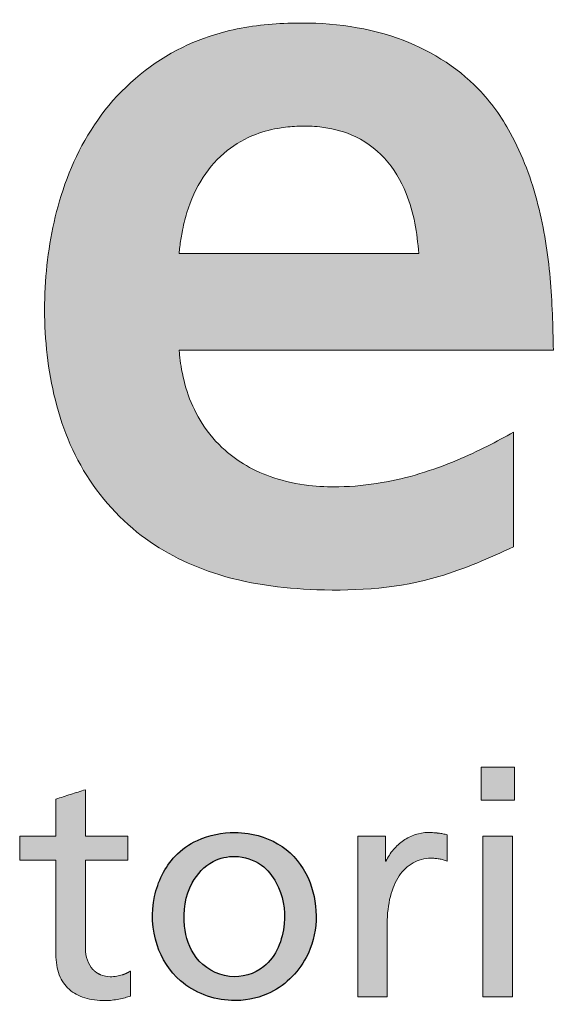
# Model space of a CAD drawing. Header units: millimetres. Extents: x 0 to 1005, y 0 to 424.
# Tile 8 of 14: x 438.35 to 444.96, y 9.55 to 21.74. Entities that reach past the tile are written whole.
import ezdxf

# ---------------------------------------------------------------- set-up
doc = ezdxf.new("R2010")
doc.units = ezdxf.units.MM
doc.header["$LTSCALE"] = 0.25
doc.layers.add('FORMAT', color=7, linetype='Continuous')

# ---------------------------------------------------------------- blocks, each defined once
blk = doc.blocks.new('LOGO_sombreado')
at = {"linetype": 'Continuous'}
h = blk.add_hatch(color=7, dxfattribs=at)
edge = h.paths.add_edge_path(flags=0)
edge.add_spline(control_points=[(40.97, 9.759), (40.964, 10.047), (40.951, 10.631), (40.811, 11.515), (40.53, 12.294), (40.001, 13.041), (39.073, 13.598), (37.982, 13.711), (37.108, 13.609), (36.32, 13.326), (35.544, 12.69), (35.039, 11.652), (34.857, 10.569), (34.896, 9.483), (35.214, 8.409), (35.921, 7.539), (36.954, 7.007), (38.209, 6.843), (39.459, 6.936), (40.201, 7.273), (40.495, 7.406)], knot_values=[2, 2, 2, 2, 2.046636, 2.094673, 2.144469, 2.179489, 2.241297, 2.312824, 2.353394, 2.38323, 2.447727, 2.509726, 2.566319, 2.624545, 2.684606, 2.744772, 2.800798, 2.868547, 2.948019, 3, 3, 3, 3], weights=[1, 1, 1, 1, 1, 1, 1, 1, 1, 1, 1, 1, 1, 1, 1, 1, 1, 1, 1, 1, 1], degree=3, periodic=0)
edge.add_line((40.495, 7.406), (40.495, 8.777))
edge.add_spline(control_points=[(40.495, 8.777), (40.391, 8.721), (40.17, 8.6), (39.798, 8.427), (39.377, 8.273), (38.903, 8.159), (38.455, 8.115), (38.019, 8.132), (37.642, 8.212), (37.304, 8.36), (37.005, 8.573), (36.76, 8.859), (36.592, 9.21), (36.523, 9.494), (36.499, 9.675), (36.494, 9.74), (36.492, 9.759)], knot_values=[0, 0, 0, 0, 0.070474, 0.150335, 0.244816, 0.33762, 0.440531, 0.512328, 0.597394, 0.66882, 0.731042, 0.815182, 0.890714, 0.961299, 0.988276, 1, 1, 1, 1], weights=[1, 1, 1, 1, 1, 1, 1, 1, 1, 1, 1, 1, 1, 1, 1, 1, 1], degree=3, periodic=0)
edge.add_line((36.492, 9.759), (40.97, 9.759))
edge = h.paths.add_edge_path(flags=0)
edge.add_spline(control_points=[(36.492, 10.916), (36.495, 10.942), (36.503, 11.026), (36.528, 11.19), (36.598, 11.477), (36.754, 11.829), (37.044, 12.156), (37.378, 12.344), (37.679, 12.42), (37.938, 12.442), (38.222, 12.434), (38.592, 12.348), (38.978, 12.076), (39.209, 11.677), (39.324, 11.282), (39.348, 11.037), (39.36, 10.916)], knot_values=[0, 0, 0, 0, 0.017075, 0.053986, 0.106701, 0.206715, 0.298238, 0.38232, 0.449502, 0.495974, 0.549057, 0.631866, 0.736734, 0.842394, 0.921775, 1, 1, 1, 1], weights=[1, 1, 1, 1, 1, 1, 1, 1, 1, 1, 1, 1, 1, 1, 1, 1, 1], degree=3, periodic=0)
edge.add_line((39.36, 10.916), (36.492, 10.916))
for points in [[(40.504, 4.771), (40.105, 4.771), (40.105, 4.373), (40.504, 4.373)], [(40.504, 4.771), (40.105, 4.771), (40.105, 4.373), (40.504, 4.373)], [(40.482, 3.943), (40.128, 3.943), (40.128, 2.023), (40.482, 2.023)], [(40.482, 3.943), (40.128, 3.943), (40.128, 2.023), (40.482, 2.023)]]:
    blk.add_hatch(color=7, dxfattribs=at).paths.add_polyline_path(points, flags=0)
h = blk.add_hatch(color=7, dxfattribs=at)
edge = h.paths.add_edge_path(flags=0)
edge.add_spline(control_points=[(35.176, 2.112), (35.227, 2.066), (35.289, 2.033), (35.362, 2.01)], knot_values=[16, 16, 16, 16, 17, 17, 17, 17], weights=[1, 1, 1, 1], degree=3, periodic=0)
edge.add_spline(control_points=[(35.362, 2.01), (35.434, 1.988), (35.517, 1.977), (35.608, 1.977)], knot_values=[17, 17, 17, 17, 18, 18, 18, 18], weights=[1, 1, 1, 1], degree=3, periodic=0)
edge.add_arc((35.607, 2.685), 0.708, 270.0767, 276.8647)
edge.add_spline(control_points=[(35.692, 1.982), (35.719, 1.986), (35.746, 1.99), (35.771, 1.995)], knot_values=[0, 0, 0, 0, 1, 1, 1, 1], weights=[1, 1, 1, 1], degree=3, periodic=0)
edge.add_spline(control_points=[(35.771, 1.995), (35.797, 2), (35.822, 2.006), (35.845, 2.012)], knot_values=[1, 1, 1, 1, 2, 2, 2, 2], weights=[1, 1, 1, 1], degree=3, periodic=0)
edge.add_spline(control_points=[(35.845, 2.012), (35.868, 2.018), (35.889, 2.024), (35.909, 2.03)], knot_values=[2, 2, 2, 2, 3, 3, 3, 3], weights=[1, 1, 1, 1], degree=3, periodic=0)
edge.add_line((35.909, 2.03), (35.909, 2.331))
edge.add_arc((35.702, 2.648), 0.379, 295.495, 303.2205, ccw=False)
edge.add_spline(control_points=[(35.865, 2.306), (35.847, 2.297), (35.829, 2.29), (35.81, 2.284)], knot_values=[0, 0, 0, 0, 0.145933, 0.145933, 0.145933, 0.145933], weights=[1, 0.998226, 0.998226, 1], degree=3, periodic=0)
edge.add_spline(control_points=[(35.81, 2.284), (35.79, 2.278), (35.768, 2.273), (35.745, 2.269)], knot_values=[0.145933, 0.145933, 0.145933, 0.145933, 1.145933, 1.145933, 1.145933, 1.145933], weights=[1, 1, 1, 1], degree=3, periodic=0)
edge.add_spline(control_points=[(35.745, 2.269), (35.721, 2.265), (35.696, 2.263), (35.668, 2.263), (35.628, 2.263), (35.589, 2.271), (35.553, 2.286)], knot_values=[1.145933, 1.145933, 1.145933, 1.145933, 2.145933, 2.145933, 2.145933, 3.145933, 3.145933, 3.145933, 3.145933], weights=[1, 1, 1, 1, 1, 1, 1], degree=3, periodic=0)
edge.add_arc((35.658, 2.538), 0.273, 223.1491, 247.5061, ccw=False)
edge.add_spline(control_points=[(35.459, 2.351), (35.431, 2.38), (35.409, 2.416), (35.394, 2.459)], knot_values=[3.571043, 3.571043, 3.571043, 3.571043, 4.571043, 4.571043, 4.571043, 4.571043], weights=[1, 1, 1, 1], degree=3, periodic=0)
edge.add_spline(control_points=[(35.394, 2.459), (35.379, 2.501), (35.37, 2.55), (35.37, 2.606)], knot_values=[4.571043, 4.571043, 4.571043, 4.571043, 5.571043, 5.571043, 5.571043, 5.571043], weights=[1, 1, 1, 1], degree=3, periodic=0)
edge.add_line((35.37, 2.606), (35.37, 2.869))
edge.add_line((35.37, 2.869), (35.37, 3))
edge.add_line((35.37, 3), (35.37, 3.657))
edge.add_line((35.37, 3.657), (35.879, 3.657))
edge.add_line((35.879, 3.657), (35.879, 3.943))
edge.add_line((35.879, 3.943), (35.37, 3.943))
edge.add_line((35.37, 3.943), (35.37, 4.083))
edge.add_line((35.37, 4.083), (35.37, 4.5))
edge.add_line((35.37, 4.5), (35.282, 4.472))
edge.add_line((35.282, 4.472), (35.194, 4.444))
edge.add_line((35.194, 4.444), (35.105, 4.416))
edge.add_line((35.105, 4.416), (35.017, 4.387))
edge.add_line((35.017, 4.387), (35.017, 4.276))
edge.add_line((35.017, 4.276), (35.017, 3.943))
edge.add_line((35.017, 3.943), (34.584, 3.943))
edge.add_line((34.584, 3.943), (34.584, 3.657))
edge.add_line((34.584, 3.657), (35.017, 3.657))
edge.add_spline(control_points=[(35.017, 3.657), (35.017, 3.283), (35.017, 2.908), (35.017, 2.534), (35.017, 2.438), (35.031, 2.355), (35.058, 2.285)], knot_values=[13, 13, 13, 13, 14, 14, 14, 15, 15, 15, 15], weights=[1, 1, 1, 1, 1, 1, 1], degree=3, periodic=0)
edge.add_spline(control_points=[(35.058, 2.285), (35.085, 2.215), (35.125, 2.158), (35.176, 2.112)], knot_values=[15, 15, 15, 15, 16, 16, 16, 16], weights=[1, 1, 1, 1], degree=3, periodic=0)
h = blk.add_hatch(color=7, dxfattribs=at)
edge = h.paths.add_edge_path(flags=0)
edge.add_spline(control_points=[(35.176, 2.112), (35.227, 2.066), (35.289, 2.033), (35.362, 2.01)], knot_values=[16, 16, 16, 16, 17, 17, 17, 17], weights=[1, 1, 1, 1], degree=3, periodic=0)
edge.add_spline(control_points=[(35.362, 2.01), (35.434, 1.988), (35.517, 1.977), (35.608, 1.977)], knot_values=[17, 17, 17, 17, 18, 18, 18, 18], weights=[1, 1, 1, 1], degree=3, periodic=0)
edge.add_arc((35.607, 2.685), 0.708, 270.0767, 276.8647)
edge.add_spline(control_points=[(35.692, 1.982), (35.719, 1.986), (35.746, 1.99), (35.771, 1.995)], knot_values=[0, 0, 0, 0, 1, 1, 1, 1], weights=[1, 1, 1, 1], degree=3, periodic=0)
edge.add_spline(control_points=[(35.771, 1.995), (35.797, 2), (35.822, 2.006), (35.845, 2.012)], knot_values=[1, 1, 1, 1, 2, 2, 2, 2], weights=[1, 1, 1, 1], degree=3, periodic=0)
edge.add_spline(control_points=[(35.845, 2.012), (35.868, 2.018), (35.889, 2.024), (35.909, 2.03)], knot_values=[2, 2, 2, 2, 3, 3, 3, 3], weights=[1, 1, 1, 1], degree=3, periodic=0)
edge.add_line((35.909, 2.03), (35.909, 2.331))
edge.add_arc((35.702, 2.648), 0.379, 295.495, 303.2205, ccw=False)
edge.add_spline(control_points=[(35.865, 2.306), (35.847, 2.297), (35.829, 2.29), (35.81, 2.284)], knot_values=[0, 0, 0, 0, 0.145933, 0.145933, 0.145933, 0.145933], weights=[1, 0.998226, 0.998226, 1], degree=3, periodic=0)
edge.add_spline(control_points=[(35.81, 2.284), (35.79, 2.278), (35.768, 2.273), (35.745, 2.269)], knot_values=[0.145933, 0.145933, 0.145933, 0.145933, 1.145933, 1.145933, 1.145933, 1.145933], weights=[1, 1, 1, 1], degree=3, periodic=0)
edge.add_spline(control_points=[(35.745, 2.269), (35.721, 2.265), (35.696, 2.263), (35.668, 2.263), (35.628, 2.263), (35.589, 2.271), (35.553, 2.286)], knot_values=[1.145933, 1.145933, 1.145933, 1.145933, 2.145933, 2.145933, 2.145933, 3.145933, 3.145933, 3.145933, 3.145933], weights=[1, 1, 1, 1, 1, 1, 1], degree=3, periodic=0)
edge.add_arc((35.658, 2.538), 0.273, 223.1491, 247.5061, ccw=False)
edge.add_spline(control_points=[(35.459, 2.351), (35.431, 2.38), (35.409, 2.416), (35.394, 2.459)], knot_values=[3.571043, 3.571043, 3.571043, 3.571043, 4.571043, 4.571043, 4.571043, 4.571043], weights=[1, 1, 1, 1], degree=3, periodic=0)
edge.add_spline(control_points=[(35.394, 2.459), (35.379, 2.501), (35.37, 2.55), (35.37, 2.606)], knot_values=[4.571043, 4.571043, 4.571043, 4.571043, 5.571043, 5.571043, 5.571043, 5.571043], weights=[1, 1, 1, 1], degree=3, periodic=0)
edge.add_line((35.37, 2.606), (35.37, 2.869))
edge.add_line((35.37, 2.869), (35.37, 3))
edge.add_line((35.37, 3), (35.37, 3.657))
edge.add_line((35.37, 3.657), (35.879, 3.657))
edge.add_line((35.879, 3.657), (35.879, 3.943))
edge.add_line((35.879, 3.943), (35.37, 3.943))
edge.add_line((35.37, 3.943), (35.37, 4.083))
edge.add_line((35.37, 4.083), (35.37, 4.5))
edge.add_line((35.37, 4.5), (35.282, 4.472))
edge.add_line((35.282, 4.472), (35.194, 4.444))
edge.add_line((35.194, 4.444), (35.105, 4.416))
edge.add_line((35.105, 4.416), (35.017, 4.387))
edge.add_line((35.017, 4.387), (35.017, 4.276))
edge.add_line((35.017, 4.276), (35.017, 3.943))
edge.add_line((35.017, 3.943), (34.584, 3.943))
edge.add_line((34.584, 3.943), (34.584, 3.657))
edge.add_line((34.584, 3.657), (35.017, 3.657))
edge.add_spline(control_points=[(35.017, 3.657), (35.017, 3.283), (35.017, 2.908), (35.017, 2.534), (35.017, 2.438), (35.031, 2.355), (35.058, 2.285)], knot_values=[13, 13, 13, 13, 14, 14, 14, 15, 15, 15, 15], weights=[1, 1, 1, 1, 1, 1, 1], degree=3, periodic=0)
edge.add_spline(control_points=[(35.058, 2.285), (35.085, 2.215), (35.125, 2.158), (35.176, 2.112)], knot_values=[15, 15, 15, 15, 16, 16, 16, 16], weights=[1, 1, 1, 1], degree=3, periodic=0)
h = blk.add_hatch(color=7, dxfattribs=at)
edge = h.paths.add_edge_path(flags=0)
edge.add_spline(control_points=[(37.161, 3.988), (37.007, 3.988), (36.739, 3.939), (36.369, 3.677), (36.148, 3.218), (36.175, 2.651), (36.5, 2.133), (37.046, 1.933), (37.631, 2.036), (38.146, 2.523), (38.175, 3.287), (37.804, 3.823), (37.43, 3.973), (37.213, 3.988), (37.161, 3.988)], knot_values=[0, 0, 0, 0, 0.074474, 0.127248, 0.214785, 0.308474, 0.391274, 0.497362, 0.567922, 0.671021, 0.815362, 0.894331, 0.974753, 1, 1, 1, 1], weights=[1, 1, 1, 1, 1, 1, 1, 1, 1, 1, 1, 1, 1, 1, 1], degree=3, periodic=0)
edge = h.paths.add_edge_path(flags=0)
edge.add_spline(control_points=[(37.161, 3.702), (37.273, 3.7), (37.48, 3.633), (37.718, 3.333), (37.799, 2.875), (37.597, 2.354), (37.076, 2.201), (36.661, 2.448), (36.518, 2.908), (36.581, 3.355), (36.858, 3.656), (37.07, 3.704), (37.161, 3.702)], knot_values=[0, 0, 0, 0, 0.080851, 0.148117, 0.269406, 0.407124, 0.511209, 0.623148, 0.720084, 0.847873, 0.934722, 1, 1, 1, 1], weights=[1, 1, 1, 1, 1, 1, 1, 1, 1, 1, 1, 1, 1], degree=3, periodic=0)
h = blk.add_hatch(color=7, dxfattribs=at)
edge = h.paths.add_edge_path(flags=0)
edge.add_spline(control_points=[(39.648, 3.972), (39.631, 3.975), (39.614, 3.978), (39.596, 3.98)], knot_values=[5, 5, 5, 5, 6, 6, 6, 6], weights=[1, 1, 1, 1], degree=3, periodic=0)
edge.add_arc((39.482, 3.1), 0.888, 82.6144, 86.3459)
edge.add_spline(control_points=[(39.539, 3.986), (39.518, 3.987), (39.495, 3.988), (39.469, 3.988), (39.418, 3.988), (39.367, 3.979), (39.318, 3.963)], knot_values=[0, 0, 0, 0, 1, 1, 1, 2, 2, 2, 2], weights=[1, 1, 1, 1, 1, 1, 1], degree=3, periodic=0)
edge.add_spline(control_points=[(39.318, 3.963), (39.268, 3.946), (39.221, 3.922), (39.177, 3.892)], knot_values=[2, 2, 2, 2, 3, 3, 3, 3], weights=[1, 1, 1, 1], degree=3, periodic=0)
edge.add_spline(control_points=[(39.177, 3.892), (39.133, 3.861), (39.092, 3.825), (39.057, 3.783)], knot_values=[3, 3, 3, 3, 4, 4, 4, 4], weights=[1, 1, 1, 1], degree=3, periodic=0)
edge.add_spline(control_points=[(39.057, 3.783), (39.021, 3.742), (38.991, 3.695), (38.967, 3.646)], knot_values=[4, 4, 4, 4, 5, 5, 5, 5], weights=[1, 1, 1, 1], degree=3, periodic=0)
edge.add_line((38.967, 3.646), (38.96, 3.646))
edge.add_line((38.96, 3.646), (38.96, 3.943))
edge.add_line((38.96, 3.943), (38.629, 3.943))
edge.add_line((38.629, 3.943), (38.629, 2.023))
edge.add_line((38.629, 2.023), (38.982, 2.023))
edge.add_line((38.982, 2.023), (38.982, 2.896))
edge.add_spline(control_points=[(38.982, 2.896), (38.982, 3.017), (38.995, 3.126), (39.02, 3.222)], knot_values=[11, 11, 11, 11, 12, 12, 12, 12], weights=[1, 1, 1, 1], degree=3, periodic=0)
edge.add_spline(control_points=[(39.02, 3.222), (39.044, 3.318), (39.08, 3.401), (39.125, 3.469)], knot_values=[12, 12, 12, 12, 13, 13, 13, 13], weights=[1, 1, 1, 1], degree=3, periodic=0)
edge.add_spline(control_points=[(39.125, 3.469), (39.171, 3.537), (39.227, 3.589), (39.291, 3.625)], knot_values=[13, 13, 13, 13, 14, 14, 14, 14], weights=[1, 1, 1, 1], degree=3, periodic=0)
edge.add_spline(control_points=[(39.291, 3.625), (39.354, 3.661), (39.427, 3.68), (39.506, 3.68)], knot_values=[14, 14, 14, 14, 15, 15, 15, 15], weights=[1, 1, 1, 1], degree=3, periodic=0)
edge.add_arc((39.506, 2.978), 0.702, 86.1657, 90.0062, ccw=False)
edge.add_spline(control_points=[(39.553, 3.678), (39.569, 3.677), (39.586, 3.675), (39.602, 3.673)], knot_values=[0, 0, 0, 0, 1, 1, 1, 1], weights=[1, 1, 1, 1], degree=3, periodic=0)
edge.add_spline(control_points=[(39.602, 3.673), (39.619, 3.67), (39.636, 3.667), (39.653, 3.662)], knot_values=[1, 1, 1, 1, 2, 2, 2, 2], weights=[1, 1, 1, 1], degree=3, periodic=0)
edge.add_spline(control_points=[(39.653, 3.662), (39.669, 3.658), (39.686, 3.652), (39.701, 3.646)], knot_values=[2, 2, 2, 2, 3, 3, 3, 3], weights=[1, 1, 1, 1], degree=3, periodic=0)
edge.add_line((39.701, 3.646), (39.701, 3.962))
edge.add_line((39.701, 3.962), (39.648, 3.972))
h = blk.add_hatch(color=7, dxfattribs=at)
edge = h.paths.add_edge_path(flags=0)
edge.add_spline(control_points=[(39.648, 3.972), (39.631, 3.975), (39.614, 3.978), (39.596, 3.98)], knot_values=[5, 5, 5, 5, 6, 6, 6, 6], weights=[1, 1, 1, 1], degree=3, periodic=0)
edge.add_arc((39.482, 3.1), 0.888, 82.6144, 86.3459)
edge.add_spline(control_points=[(39.539, 3.986), (39.518, 3.987), (39.495, 3.988), (39.469, 3.988), (39.418, 3.988), (39.367, 3.979), (39.318, 3.963)], knot_values=[0, 0, 0, 0, 1, 1, 1, 2, 2, 2, 2], weights=[1, 1, 1, 1, 1, 1, 1], degree=3, periodic=0)
edge.add_spline(control_points=[(39.318, 3.963), (39.268, 3.946), (39.221, 3.922), (39.177, 3.892)], knot_values=[2, 2, 2, 2, 3, 3, 3, 3], weights=[1, 1, 1, 1], degree=3, periodic=0)
edge.add_spline(control_points=[(39.177, 3.892), (39.133, 3.861), (39.092, 3.825), (39.057, 3.783)], knot_values=[3, 3, 3, 3, 4, 4, 4, 4], weights=[1, 1, 1, 1], degree=3, periodic=0)
edge.add_spline(control_points=[(39.057, 3.783), (39.021, 3.742), (38.991, 3.695), (38.967, 3.646)], knot_values=[4, 4, 4, 4, 5, 5, 5, 5], weights=[1, 1, 1, 1], degree=3, periodic=0)
edge.add_line((38.967, 3.646), (38.96, 3.646))
edge.add_line((38.96, 3.646), (38.96, 3.943))
edge.add_line((38.96, 3.943), (38.629, 3.943))
edge.add_line((38.629, 3.943), (38.629, 2.023))
edge.add_line((38.629, 2.023), (38.982, 2.023))
edge.add_line((38.982, 2.023), (38.982, 2.896))
edge.add_spline(control_points=[(38.982, 2.896), (38.982, 3.017), (38.995, 3.126), (39.02, 3.222)], knot_values=[11, 11, 11, 11, 12, 12, 12, 12], weights=[1, 1, 1, 1], degree=3, periodic=0)
edge.add_spline(control_points=[(39.02, 3.222), (39.044, 3.318), (39.08, 3.401), (39.125, 3.469)], knot_values=[12, 12, 12, 12, 13, 13, 13, 13], weights=[1, 1, 1, 1], degree=3, periodic=0)
edge.add_spline(control_points=[(39.125, 3.469), (39.171, 3.537), (39.227, 3.589), (39.291, 3.625)], knot_values=[13, 13, 13, 13, 14, 14, 14, 14], weights=[1, 1, 1, 1], degree=3, periodic=0)
edge.add_spline(control_points=[(39.291, 3.625), (39.354, 3.661), (39.427, 3.68), (39.506, 3.68)], knot_values=[14, 14, 14, 14, 15, 15, 15, 15], weights=[1, 1, 1, 1], degree=3, periodic=0)
edge.add_arc((39.506, 2.978), 0.702, 86.1657, 90.0062, ccw=False)
edge.add_spline(control_points=[(39.553, 3.678), (39.569, 3.677), (39.586, 3.675), (39.602, 3.673)], knot_values=[0, 0, 0, 0, 1, 1, 1, 1], weights=[1, 1, 1, 1], degree=3, periodic=0)
edge.add_spline(control_points=[(39.602, 3.673), (39.619, 3.67), (39.636, 3.667), (39.653, 3.662)], knot_values=[1, 1, 1, 1, 2, 2, 2, 2], weights=[1, 1, 1, 1], degree=3, periodic=0)
edge.add_spline(control_points=[(39.653, 3.662), (39.669, 3.658), (39.686, 3.652), (39.701, 3.646)], knot_values=[2, 2, 2, 2, 3, 3, 3, 3], weights=[1, 1, 1, 1], degree=3, periodic=0)
edge.add_line((39.701, 3.646), (39.701, 3.962))
edge.add_line((39.701, 3.962), (39.648, 3.972))
at = {"color": 7, "linetype": 'Continuous', "lineweight": 18}
for p, q in [((40.105, 4.373), (40.105, 4.771)), ((40.105, 4.771), (40.504, 4.771)), ((40.504, 4.771), (40.504, 4.373)), ((40.504, 4.373), (40.105, 4.373)), ((40.128, 2.023), (40.128, 3.943)), ((40.128, 3.943), (40.482, 3.943)), ((40.482, 3.943), (40.482, 2.023)), ((35.37, 2.606), (35.37, 2.869)), ((40.482, 2.023), (40.128, 2.023))]:
    blk.add_line(p, q, dxfattribs=at)
for centre, radius, start, end in [((39.506, 2.978), 0.702, 86.1657, 90.0062), ((35.607, 2.685), 0.708, 270.0767, 276.8647)]:
    blk.add_arc(centre, radius, start, end, dxfattribs=at)
at = {"color": 8, "linetype": 'Continuous', "lineweight": 0}
for points, knots in [([(40.97, 9.759), (40.964, 10.047), (40.951, 10.631), (40.811, 11.515), (40.53, 12.294), (40.001, 13.041), (39.073, 13.598), (37.982, 13.711), (37.108, 13.609), (36.32, 13.326), (35.544, 12.69), (35.039, 11.652), (34.857, 10.569), (34.896, 9.483), (35.214, 8.409), (35.921, 7.539), (36.954, 7.007), (38.209, 6.843), (39.459, 6.936), (40.201, 7.273), (40.495, 7.406)], [2, 2, 2, 2, 2.046636, 2.094673, 2.144469, 2.179489, 2.241297, 2.312824, 2.353394, 2.38323, 2.447727, 2.509726, 2.566319, 2.624545, 2.684606, 2.744772, 2.800798, 2.868547, 2.948019, 3, 3, 3, 3]), ([(36.492, 10.916), (36.495, 10.942), (36.503, 11.026), (36.528, 11.19), (36.598, 11.477), (36.754, 11.829), (37.044, 12.156), (37.378, 12.344), (37.679, 12.42), (37.938, 12.442), (38.222, 12.434), (38.592, 12.348), (38.978, 12.076), (39.209, 11.677), (39.324, 11.282), (39.348, 11.037), (39.36, 10.916)], [0, 0, 0, 0, 0.017075, 0.053986, 0.106701, 0.206715, 0.298238, 0.38232, 0.449502, 0.495974, 0.549057, 0.631866, 0.736734, 0.842394, 0.921775, 1, 1, 1, 1]), ([(40.495, 8.777), (40.391, 8.721), (40.17, 8.6), (39.798, 8.427), (39.377, 8.273), (38.903, 8.159), (38.455, 8.115), (38.019, 8.132), (37.642, 8.212), (37.304, 8.36), (37.005, 8.573), (36.76, 8.859), (36.592, 9.21), (36.523, 9.494), (36.499, 9.675), (36.494, 9.74), (36.492, 9.759)], [0, 0, 0, 0, 0.070474, 0.150335, 0.244816, 0.33762, 0.440531, 0.512328, 0.597394, 0.66882, 0.731042, 0.815182, 0.890714, 0.961299, 0.988276, 1, 1, 1, 1]), ([(39.539, 3.986), (39.518, 3.987), (39.495, 3.988), (39.469, 3.988), (39.418, 3.988), (39.367, 3.979), (39.318, 3.963)], [0, 0, 0, 0, 1, 1, 1, 2, 2, 2, 2]), ([(35.017, 3.657), (35.017, 3.283), (35.017, 2.908), (35.017, 2.534), (35.017, 2.438), (35.031, 2.355), (35.058, 2.285)], [13, 13, 13, 13, 14, 14, 14, 15, 15, 15, 15]), ([(35.745, 2.269), (35.721, 2.265), (35.696, 2.263), (35.668, 2.263), (35.628, 2.263), (35.589, 2.271), (35.553, 2.286)], [1.145933, 1.145933, 1.145933, 1.145933, 2.145933, 2.145933, 2.145933, 3.145933, 3.145933, 3.145933, 3.145933])]:
    blk.add_open_spline(points, degree=3, knots=knots, dxfattribs=at)
for points, degree in [([(39.36, 10.916), (38.404, 10.916), (37.448, 10.916), (36.492, 10.916)], 3), ([(36.492, 9.759), (37.985, 9.759), (39.477, 9.759), (40.97, 9.759)], 3), ([(40.495, 7.406), (40.495, 7.863), (40.495, 8.32), (40.495, 8.777)], 3), ([(35.37, 4.5), (35.341, 4.491), (35.311, 4.482), (35.282, 4.472)], 3), ([(35.37, 4.083), (35.37, 4.222), (35.37, 4.361), (35.37, 4.5)], 3), ([(35.105, 4.416), (35.076, 4.406), (35.046, 4.397), (35.017, 4.387)], 3), ([(35.017, 4.387), (35.017, 4.35), (35.017, 4.313), (35.017, 4.276)], 3), ([(35.194, 4.444), (35.164, 4.434), (35.135, 4.425), (35.105, 4.416)], 3), ([(35.282, 4.472), (35.252, 4.463), (35.223, 4.453), (35.194, 4.444)], 3), ([(35.017, 4.276), (35.017, 4.165), (35.017, 4.054), (35.017, 3.943)], 3), ([(35.37, 3.943), (35.37, 3.99), (35.37, 4.036), (35.37, 4.083)], 3), ([(35.017, 3.943), (34.873, 3.943), (34.728, 3.943), (34.584, 3.943)], 3), ([(34.584, 3.943), (34.584, 3.848), (34.584, 3.752), (34.584, 3.657)], 3), ([(35.879, 3.943), (35.71, 3.943), (35.54, 3.943), (35.37, 3.943)], 3), ([(35.879, 3.657), (35.879, 3.752), (35.879, 3.848), (35.879, 3.943)], 3), ([(38.96, 3.943), (38.85, 3.943), (38.739, 3.943), (38.629, 3.943)], 3), ([(38.629, 3.943), (38.629, 3.303), (38.629, 2.663), (38.629, 2.023)], 3), ([(38.96, 3.646), (38.96, 3.745), (38.96, 3.844), (38.96, 3.943)], 3), ([(39.177, 3.892), (39.133, 3.861), (39.092, 3.825), (39.057, 3.783)], 3), ([(39.318, 3.963), (39.268, 3.946), (39.221, 3.922), (39.177, 3.892)], 3), ([(39.648, 3.972), (39.631, 3.975), (39.614, 3.978), (39.596, 3.98)], 3), ([(39.701, 3.962), (39.684, 3.965), (39.666, 3.969), (39.648, 3.972)], 3), ([(39.701, 3.646), (39.701, 3.751), (39.701, 3.856), (39.701, 3.962)], 3), ([(39.057, 3.783), (39.021, 3.742), (38.991, 3.695), (38.967, 3.646)], 3), ([(34.584, 3.657), (34.728, 3.657), (34.873, 3.657), (35.017, 3.657)], 3), ([(35.37, 3), (35.37, 3.219), (35.37, 3.438), (35.37, 3.657)], 3), ([(35.37, 3.657), (35.54, 3.657), (35.71, 3.657), (35.879, 3.657)], 3), ([(39.291, 3.625), (39.354, 3.661), (39.427, 3.68), (39.506, 3.68)], 3), ([(39.553, 3.678), (39.569, 3.677), (39.586, 3.675), (39.602, 3.673)], 3), ([(39.602, 3.673), (39.619, 3.67), (39.636, 3.667), (39.653, 3.662)], 3), ([(39.653, 3.662), (39.669, 3.658), (39.686, 3.652), (39.701, 3.646)], 3), ([(38.967, 3.646), (38.965, 3.646), (38.962, 3.646), (38.96, 3.646)], 3), ([(39.125, 3.469), (39.171, 3.537), (39.227, 3.589), (39.291, 3.625)], 3), ([(39.02, 3.222), (39.044, 3.318), (39.08, 3.401), (39.125, 3.469)], 3), ([(38.982, 2.896), (38.982, 3.017), (38.995, 3.126), (39.02, 3.222)], 3), ([(35.37, 2.869), (35.37, 2.934), (35.37, 3)], 2), ([(38.982, 2.023), (38.982, 2.314), (38.982, 2.605), (38.982, 2.896)], 3), ([(35.394, 2.459), (35.379, 2.501), (35.37, 2.55), (35.37, 2.606)], 3), ([(35.459, 2.351), (35.431, 2.38), (35.409, 2.416), (35.394, 2.459)], 3), ([(35.058, 2.285), (35.085, 2.215), (35.125, 2.158), (35.176, 2.112)], 3), ([(35.81, 2.284), (35.79, 2.278), (35.768, 2.273), (35.745, 2.269)], 3), ([(35.909, 2.03), (35.909, 2.13), (35.909, 2.231), (35.909, 2.331)], 3), ([(35.176, 2.112), (35.227, 2.066), (35.289, 2.033), (35.362, 2.01)], 3), ([(35.362, 2.01), (35.434, 1.988), (35.517, 1.977), (35.608, 1.977)], 3), ([(35.771, 1.995), (35.797, 2), (35.822, 2.006), (35.845, 2.012)], 3), ([(35.845, 2.012), (35.868, 2.018), (35.889, 2.024), (35.909, 2.03)], 3), ([(38.629, 2.023), (38.747, 2.023), (38.865, 2.023), (38.982, 2.023)], 3), ([(35.692, 1.982), (35.719, 1.986), (35.746, 1.99), (35.771, 1.995)], 3)]:
    blk.add_open_spline(points, degree=degree, dxfattribs=at)
for points, weights in [([(39.596, 3.98), (39.577, 3.983), (39.558, 3.985), (39.539, 3.986)], [1, 0.999646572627, 0.999646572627, 1]), ([(35.553, 2.286), (35.517, 2.301), (35.485, 2.323), (35.459, 2.351)], [1, 0.984996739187, 0.984996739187, 1]), ([(35.865, 2.306), (35.847, 2.297), (35.829, 2.29), (35.81, 2.284)], [1, 0.998226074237, 0.998226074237, 1]), ([(35.909, 2.331), (35.895, 2.321), (35.88, 2.313), (35.865, 2.306)], [1, 0.99848548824, 0.99848548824, 1])]:
    blk.add_rational_spline(points, weights, degree=3, dxfattribs=at)
at = {"layer": 'FORMAT', "color": 7}
for points, knots in [([(37.161, 3.988), (37.007, 3.988), (36.739, 3.939), (36.369, 3.677), (36.148, 3.218), (36.175, 2.651), (36.5, 2.133), (37.046, 1.933), (37.631, 2.036), (38.146, 2.523), (38.175, 3.287), (37.804, 3.823), (37.43, 3.973), (37.213, 3.988), (37.161, 3.988)], [0, 0, 0, 0, 0.074474, 0.127248, 0.214785, 0.308474, 0.391274, 0.497362, 0.567922, 0.671021, 0.815362, 0.894331, 0.974753, 1, 1, 1, 1]), ([(37.161, 3.702), (37.07, 3.704), (36.858, 3.656), (36.581, 3.355), (36.518, 2.908), (36.661, 2.448), (37.076, 2.201), (37.597, 2.354), (37.799, 2.875), (37.718, 3.333), (37.48, 3.633), (37.273, 3.7), (37.161, 3.702)], [0, 0, 0, 0, 0.065278, 0.152127, 0.279916, 0.376852, 0.488791, 0.592876, 0.730594, 0.851883, 0.919149, 1, 1, 1, 1])]:
    blk.add_open_spline(points, degree=3, knots=knots, dxfattribs=at)

msp = doc.modelspace()

# ---------------------------------------------------------------- block references
at = {"color": 7, "linetype": 'Continuous', "xscale": 1.034843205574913, "yscale": 1.034843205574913, "zscale": 1.034843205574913}
msp.add_blockref('LOGO_sombreado', (402.564, 7.552), dxfattribs=at)

doc.saveas('drawing.dxf')
